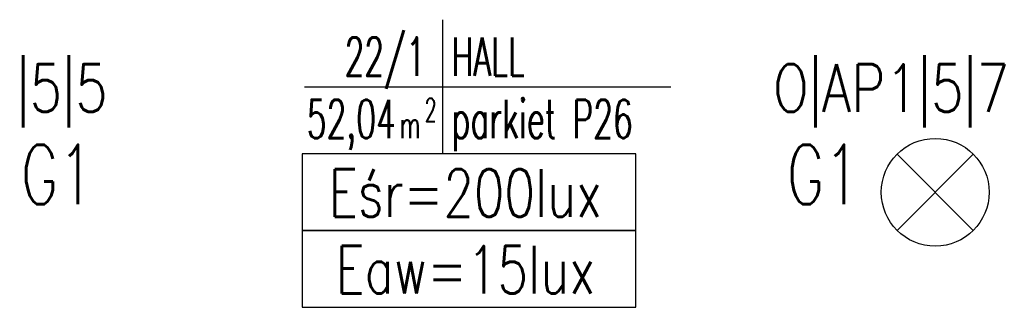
# Model space of a CAD drawing. Header units: inches. Extents: x -281236 to -70395, y 38777 to 102341.
# Tile 118 of 244: x -140771 to -140357, y 50653 to 50774. Entities that reach past the tile are written whole.
import ezdxf
from ezdxf.enums import TextEntityAlignment as Align

# ---------------------------------------------------------------- set-up
doc = ezdxf.new("R2010")
doc.units = ezdxf.units.IN
doc.header["$MEASUREMENT"] = 0
doc.layers.get('0').update_dxf_attribs({"color": 101})
for name, color, linetype in [('E-90', 6, 'Continuous'), ('E-OPIS-POM', 6, 'Continuous'), ('E35', 6, 'Continuous')]:
    doc.layers.add(name, color=color, linetype=linetype)
doc.styles.add('KA wymiar', font='romans.shx', dxfattribs={"width": 0.6})
doc.styles.add('ROMANS', font='romans', dxfattribs={"width": 0.85})

# ---------------------------------------------------------------- blocks, each defined once
blk = doc.blocks.new('pow')
for p, q in [((0, 0.5229), (0, -0.5229)), ((-1.0753, 0), (1.7797, 0))]:
    blk.add_line(p, q)
at = {"style": 'KA wymiar', "width": 0.6}
for s, height, p in [('2', 0.18, (-0.1392, -0.2698)), ('m', 0.21, (-0.3332, -0.401))]:
    blk.add_text(s, height=height, dxfattribs=at).set_placement(p)
for tag, p in [('01', (-0.1311, 0.0844)), ('000.00', (-0.3636, -0.401))]:
    blk.add_attdef(tag, text='', height=0.3, dxfattribs=at).set_placement(p, align=Align.RIGHT)
for tag, p in [('POMIESZCZENIE', (0.0709, 0.0844)), ('POSADZKA', (0.0709, -0.401))]:
    blk.add_attdef(tag, p, '', height=0.3, dxfattribs=at)

msp = doc.modelspace()

# ---------------------------------------------------------------- linework, layer by layer
at = {"layer": 'E35'}
for p, q in [((-140402.19, 50717.8), (-140370.11, 50685.73)), ((-140402.19, 50685.73), (-140370.11, 50717.8))]:
    msp.add_line(p, q, dxfattribs=at)
at = {"layer": 'E35', "linetype": 'Continuous', "ltscale": 0.3}
for points in [[(-140652.49, 50685.65), (-140512.16, 50685.65), (-140512.16, 50717.93), (-140652.49, 50717.93)], [(-140652.49, 50653.37), (-140512.16, 50653.37), (-140512.16, 50685.65), (-140652.49, 50685.65)]]:
    msp.add_lwpolyline(points, close=True, dxfattribs=at)
at = {"layer": 'E35'}
msp.add_circle((-140386.15, 50701.77), 22.68, dxfattribs=at)

# ---------------------------------------------------------------- block references
at = {"layer": 'E-OPIS-POM', "xscale": 54, "yscale": 54, "zscale": 54}
msp.add_blockref('pow', (-140593.48, 50746.17), dxfattribs=at).add_auto_attribs({'000.00': '52,04', '01': '22/1', 'POMIESZCZENIE': 'HALL', 'POSADZKA': 'parkiet P26'})

# ---------------------------------------------------------------- texts
at = {"layer": 'E-90', "style": 'ROMANS'}
for s, rotation, width, p in [('O|AP1|5|5', 0, 0.8, (-140784.04, 50744.21)), ('O|AP1|5|7', 360, 0.8, (-140404.7, 50744.21)), ('Eśr=200lux', 360, 0.75, (-140583.83, 50701.5)), ('Eaw=15lux', 360, 0.75, (-140583.83, 50669.22))]:
    msp.add_text(s, height=20, rotation=rotation, dxfattribs=dict(at, width=width)).set_placement(p, align=Align.MIDDLE)
at = {"layer": 'E35', "style": 'ROMANS', "width": 0.7}
for p in [(-140755.54, 50709.26), (-140433.21, 50709.26)]:
    msp.add_text('G1', height=25, dxfattribs=at).set_placement(p, align=Align.MIDDLE)

doc.saveas('drawing.dxf')
